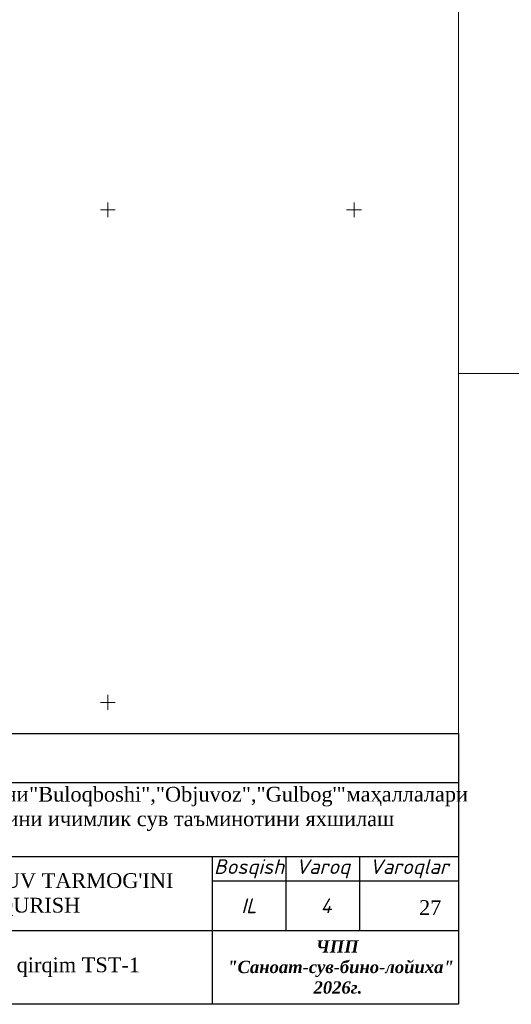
# Model space of a CAD drawing. Header units: millimetres. Extents: x 366033 to 446362, y 4247208 to 4265071.
# Tile 115 of 159: x 435120 to 435220, y 4257715 to 4257915. Entities that reach past the tile are written whole.
import ezdxf

# ---------------------------------------------------------------- set-up
doc = ezdxf.new("R2010")
doc.units = ezdxf.units.MM
doc.layers.add('GEODS_POINT_GRID#_B', color=7, linetype='Continuous', true_color=0x000000)
doc.layers.add('план', color=7, linetype='Continuous', lineweight=40)
doc.styles.get("Standard").update_dxf_attribs({"font": 'times.ttf'})
doc.styles.add('TIMES', font='times.ttf')

# ---------------------------------------------------------------- blocks, each defined once
blk = doc.blocks.new('CrossCoord_m1')
at = {"layer": 'GEODS_POINT_GRID#_B', "color": 3, "lineweight": 20, "true_color": 0x00ff00, "flags": 128}
for points in [[(-3, 0), (3, 0)], [(0, 3), (0, -3)]]:
    blk.add_lwpolyline(points, dxfattribs=at)

msp = doc.modelspace()

# ---------------------------------------------------------------- linework, layer by layer
at = {"color": 250, "lineweight": 25}
for p, q in [((435023.874, 4257760.164), (435208.874, 4257760.164)), ((435023.874, 4257745.164), (435208.874, 4257745.164)), ((435158.874, 4257745.164), (435158.874, 4257715.164)), ((435173.874, 4257745.164), (435173.874, 4257730.164)), ((435188.874, 4257730.164), (435188.874, 4257745.164)), ((435208.874, 4257740.164), (435158.874, 4257740.164)), ((435208.874, 4257740.164), (435158.874, 4257740.164)), ((435023.874, 4257730.164), (435208.874, 4257730.164))]:
    msp.add_line(p, q, dxfattribs=at)
at = {"color": 0, "lineweight": 0}
for points in [[(435208.874, 4258263.252), (435802.874, 4258263.252), (435802.874, 4257843.252), (435208.874, 4257843.252)], [(434614.874, 4258135.164), (435208.874, 4258135.164), (435208.874, 4257715.164), (434614.874, 4257715.164)]]:
    msp.add_lwpolyline(points, close=True, dxfattribs=at)
at = {"color": 250, "lineweight": 25}
msp.add_lwpolyline([(435023.874, 4257770.164), (435208.874, 4257770.164), (435208.874, 4257715.164), (435023.874, 4257715.164)], close=True, dxfattribs=at)

# ---------------------------------------------------------------- block references
at = {"layer": 'GEODS_POINT_GRID#_B', "color": 3, "true_color": 0x00ff00, "xscale": 0.5, "yscale": 0.5, "zscale": 0.5}
for p in [(435137.701, 4257876.457), (435187.701, 4257876.457), (435137.701, 4257776.457)]:
    msp.add_blockref('CrossCoord_m1', p, dxfattribs=at)

# ---------------------------------------------------------------- texts
at = {"color": 0, "lineweight": 5, "insert": (435090.328, 4257759.335), "char_height": 3, "width": 154.9538, "attachment_point": 1}
msp.add_mtext('Паркент тумани                                                         маҳаллалари \\P            ахолисини ичимлик сув таъминотини яхшилаш', dxfattribs=at)
at = {"color": 0, "lineweight": 0, "insert": (435121.739, 4257759.311), "char_height": 3, "width": 67.69207, "attachment_point": 1}
msp.add_mtext('"Buloqboshi","Objuvoz","Gulbog\'"', dxfattribs=at)
at = {"char_height": 3, "attachment_point": 5}
for s, insert, width in [('{\\fISOCPEUR|b0|i1|c204|p34;Bosqish}', (435166.374, 4257742.664), 15), ('{\\fISOCPEUR|b0|i1|c204|p34;Va\\fISOCPEUR|b0|i1|c0|p34;roq\\fISOCPEUR|b0|i1|c204|p34;lar}', (435198.874, 4257742.664), 37.25162), ('{\\fISOCPEUR|b0|i1|c204|p34;Va\\fISOCPEUR|b0|i1|c0|p34;roq}', (435181.374, 4257742.664), 15), ('{\\fISOCPEUR|b0|i1|c204|p34;IL}', (435166.374, 4257735.164), 15), ('{\\fISOCPEUR|b0|i1|c204|p34;4}', (435182.032, 4257735.164), 15)]:
    msp.add_mtext(s, dxfattribs=dict(at, insert=insert, width=width))
at = {"color": 5, "insert": (435123.688, 4257737.408), "char_height": 3, "width": 64.16731, "attachment_point": 5}
msp.add_mtext("{\\fTimes New Roman|b0|i0|c204|p18;\\C7;TASHQI SUV TARMOG'INI\\PQURISH}", dxfattribs=at)
at = {"color": 0, "insert": (435200.892, 4257736.302), "char_height": 3.0064, "width": 1.92475, "attachment_point": 1, "style": 'TIMES'}
msp.add_mtext('27', dxfattribs=at)
at = {"color": 0, "ltscale": 0.1, "insert": (435179.235, 4257728.166), "char_height": 2.5, "attachment_point": 1}
msp.add_mtext_dynamic_manual_height_columns('\\pi0.71954;{\\fTimes New Roman|b1|i1|c204|p18;ЧПП\\P\\pi-17.28155;"Cаноат-сув-бино-лойиха"\\P\\pi0.24549;2026г.}', width=9.80425, gutter_width=12.5, heights=[0], dxfattribs=at)
at = {"layer": 'план', "color": 0, "lineweight": 20, "insert": (435100.899, 4257724.673, 0.52), "char_height": 3, "width": 48.58877, "attachment_point": 1}
msp.add_mtext("{\\fTimes New Roman|b0|i0|c204|p18;Bo'ylama qirqim TST-1 }", dxfattribs=at)

doc.saveas('drawing.dxf')
